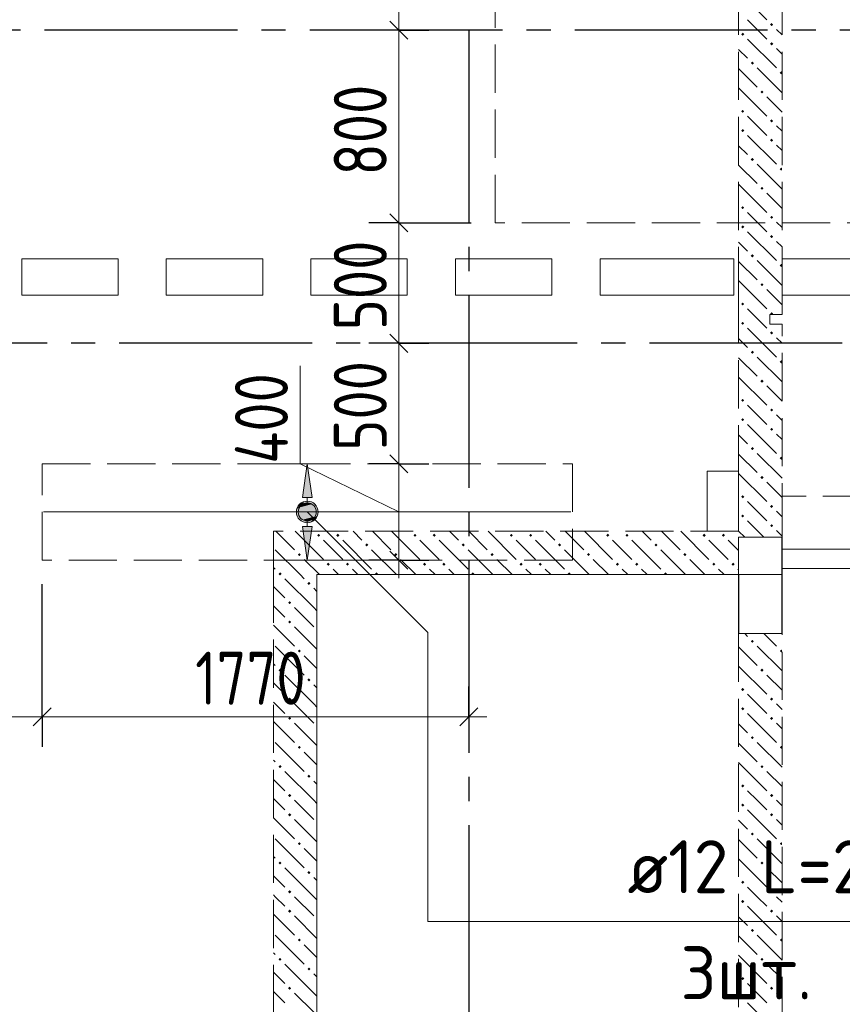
# Model space of a CAD drawing. Header units: millimetres. Extents: x 0 to 61017, y 0 to 42000.
# Tile 26 of 30: x 36897 to 40310, y 31556 to 35643. Entities that reach past the tile are written whole.
import ezdxf

# ---------------------------------------------------------------- set-up
doc = ezdxf.new("R2010")
doc.units = ezdxf.units.MM
doc.linetypes.add('______2', pattern=[270, 200, -70])
doc.linetypes.add('______5', pattern=[1100, 800, -100, 100, -100])
for name, color, linetype, lineweight in [('Standard', 7, 'Continuous', 25), ('ДОП Верх по Х', 7, 'Continuous', 25), ('ЖБ Балка Вышележаща', 7, 'Continuous', 25), ('Макрос окна_ макрос двери', 7, 'Continuous', 18), ('Оси', 40, '______5', 18), ('Позиционная метка номер позиции', 7, 'Continuous', 13), ('Примечания', 7, 'Continuous', 25)]:
    doc.layers.add(name, color=color, linetype=linetype, lineweight=lineweight)
for name, color, linetype, lineweight, true_color in [('ЖБ Балка Нижележащая', 7, '______2', 25, 0x8c8cff), ('ЖБ Перекрытие верхний уровень', 7, 'Continuous', 25, 0xe0e0ff), ('ЖБ Стена верхний уровень', 7, 'Continuous', 25, 0x006e00)]:
    doc.layers.add(name, color=color, linetype=linetype, lineweight=lineweight, true_color=true_color)
doc.styles.add('GOST 2.304-81', font='txt')
doc.styles.add('ISOCPEUR', font='txt')

msp = doc.modelspace()

# ---------------------------------------------------------------- hatches: boundary and pattern name
at = {"layer": 'ДОП Верх по Х', "linetype": 'Continuous', "lineweight": 13, "transparency": 33554687}
for points in [[(38110, 33660), (38090, 33800), (38070, 33660)], [(38071.2, 33632.3), (38108.7, 33632.3), (38090, 33637.5)], [(38052.5, 33600), (38127.5, 33600), (38122.2, 33618.8)], [(38052.5, 33600), (38122.2, 33618.8), (38057.7, 33618.8)], [(38057.7, 33581.3), (38127.5, 33600), (38052.5, 33600)], [(38057.7, 33618.8), (38122.2, 33618.8), (38108.7, 33632.3)], [(38057.7, 33618.8), (38108.7, 33632.3), (38071.2, 33632.3)], [(38057.7, 33581.3), (38122.2, 33581.3), (38127.5, 33600)], [(38071.2, 33567.8), (38122.2, 33581.3), (38057.7, 33581.3)], [(38071.2, 33567.8), (38108.7, 33567.8), (38122.2, 33581.3)], [(38108.7, 33567.8), (38071.2, 33567.8), (38090, 33562.5)]]:
    msp.add_hatch(color=7, dxfattribs=at).paths.add_polyline_path(points)
msp.add_hatch(color=7, dxfattribs=at).paths.add_polyline_path([(38110, 33540), (38090, 33400), (38070, 33540)], flags=16)
at = {"layer": 'ЖБ Стена верхний уровень', "linetype": 'Continuous', "lineweight": 18, "transparency": 33554687}
for points in [[(40010.4, 35623.1), (40016.9, 35629.6), (40023.4, 35623.1), (40016.9, 35616.6)], [(39890.5, 35583.1), (39896.9, 35589.6), (39903.4, 35583.1), (39896.9, 35576.6)], [(40010.4, 35543.1), (40016.9, 35549.6), (40023.4, 35543.1), (40016.9, 35536.6)], [(39930.5, 35463.1), (39937, 35469.6), (39943.5, 35463.1), (39937, 35456.6)], [(40050.5, 35423.1), (40057, 35429.6), (40060, 35426.6), (40060, 35419.7), (40057, 35416.6)], [(39970.5, 35343.1), (39977, 35349.6), (39983.4, 35343.1), (39977, 35336.6)], [(39890.5, 35263.1), (39896.9, 35269.6), (39903.4, 35263.1), (39896.9, 35256.6)], [(40010.4, 35223.1), (40016.9, 35229.6), (40023.4, 35223.1), (40016.9, 35216.6)], [(39890.5, 35183.1), (39896.9, 35189.6), (39903.4, 35183.1), (39896.9, 35176.6)], [(40010.4, 35143.1), (40016.9, 35149.6), (40023.4, 35143.1), (40016.9, 35136.6)], [(39930.5, 35063.1), (39937, 35069.6), (39943.5, 35063.1), (39937, 35056.6)], [(40050.5, 35023.1), (40057, 35029.6), (40060, 35026.6), (40060, 35019.7), (40057, 35016.6)], [(39970.5, 34943.1), (39977, 34949.6), (39983.4, 34943.1), (39977, 34936.6)], [(39890.5, 34863.1), (39896.9, 34869.6), (39903.4, 34863.1), (39896.9, 34856.6)], [(40010.4, 34823.1), (40016.9, 34829.6), (40023.4, 34823.1), (40016.9, 34816.6)], [(39890.5, 34783.1), (39896.9, 34789.6), (39903.4, 34783.1), (39896.9, 34776.6)], [(40010.4, 34743.1), (40016.9, 34749.6), (40023.4, 34743.1), (40016.9, 34736.6)], [(39930.5, 34663.1), (39937, 34669.6), (39943.5, 34663.1), (39937, 34656.6)], [(40050.5, 34623.1), (40057, 34629.6), (40060, 34626.6), (40060, 34619.7), (40057, 34616.6)], [(39970.5, 34543.1), (39977, 34549.6), (39983.4, 34543.1), (39977, 34536.6)], [(39890.5, 34463.1), (39896.9, 34469.6), (39903.4, 34463.1), (39896.9, 34456.6)], [(40010.4, 34423.1), (40016.9, 34429.6), (40023.4, 34423.1), (40020.3, 34420), (40013.6, 34420)], [(39890.5, 34383.1), (39896.9, 34389.6), (39903.4, 34383.1), (39896.9, 34376.6)], [(40010.4, 34343.1), (40016.9, 34349.6), (40023.4, 34343.1), (40016.9, 34336.6)], [(39930.5, 34263.1), (39937, 34269.6), (39943.5, 34263.1), (39937, 34256.6)], [(40050.5, 34223.1), (40057, 34229.6), (40060, 34226.6), (40060, 34219.7), (40057, 34216.6)], [(39970.5, 34143.1), (39977, 34149.6), (39983.4, 34143.1), (39977, 34136.6)], [(39890.5, 34063.1), (39896.9, 34069.6), (39903.4, 34063.1), (39896.9, 34056.6)], [(40010.4, 34023.1), (40016.9, 34029.6), (40023.4, 34023.1), (40016.9, 34016.6)], [(39890.5, 33983.1), (39896.9, 33989.6), (39903.4, 33983.1), (39896.9, 33976.6)], [(40010.4, 33943.1), (40016.9, 33949.6), (40023.4, 33943.1), (40016.9, 33936.6)], [(39930.5, 33863.1), (39937, 33869.6), (39943.5, 33863.1), (39937, 33856.6)], [(40050.5, 33823.1), (40057, 33829.6), (40060, 33826.6), (40060, 33819.7), (40057, 33816.6)], [(39970.5, 33743.1), (39977, 33749.6), (39983.4, 33743.1), (39977, 33736.6)], [(39890.5, 33663.1), (39896.9, 33669.6), (39903.4, 33663.1), (39896.9, 33656.6)], [(40010.4, 33623.1), (40016.9, 33629.6), (40023.4, 33623.1), (40016.9, 33616.6)], [(39890.5, 33583.1), (39896.9, 33589.6), (39903.4, 33583.1), (39896.9, 33576.6)], [(40010.4, 33543.1), (40016.9, 33549.6), (40023.4, 33543.1), (40016.9, 33536.6)], [(38130.5, 33503.1), (38137, 33509.6), (38143.5, 33503.1), (38137, 33496.6)], [(38210.4, 33503.1), (38216.9, 33509.6), (38223.4, 33503.1), (38216.9, 33496.6)], [(38530.5, 33503.1), (38537, 33509.6), (38543.5, 33503.1), (38537, 33496.6)], [(38610.4, 33503.1), (38616.9, 33509.6), (38623.4, 33503.1), (38616.9, 33496.6)], [(38930.5, 33503.1), (38937, 33509.6), (38943.5, 33503.1), (38937, 33496.6)], [(39010.4, 33503.1), (39016.9, 33509.6), (39023.4, 33503.1), (39016.9, 33496.6)], [(39330.5, 33503.1), (39337, 33509.6), (39343.5, 33503.1), (39337, 33496.6)], [(39410.4, 33503.1), (39416.9, 33509.6), (39423.4, 33503.1), (39416.9, 33496.6)], [(39730.5, 33503.1), (39737, 33509.6), (39743.5, 33503.1), (39737, 33496.6)], [(39810.4, 33503.1), (39816.9, 33509.6), (39823.4, 33503.1), (39816.9, 33496.6)], [(38330.5, 33463.1), (38337, 33469.6), (38343.5, 33463.1), (38337, 33456.6)], [(38730.5, 33463.1), (38737, 33469.6), (38743.5, 33463.1), (38737, 33456.6)], [(39130.5, 33463.1), (39137, 33469.6), (39143.5, 33463.1), (39137, 33456.6)], [(39530.5, 33463.1), (39537, 33469.6), (39543.5, 33463.1), (39537, 33456.6)], [(38050.5, 33423.1), (38057, 33429.6), (38063.5, 33423.1), (38057, 33416.6)], [(38450.5, 33423.1), (38457, 33429.6), (38463.5, 33423.1), (38457, 33416.6)], [(38850.5, 33423.1), (38857, 33429.6), (38863.5, 33423.1), (38857, 33416.6)], [(39250.5, 33423.1), (39257, 33429.6), (39263.5, 33423.1), (39257, 33416.6)], [(39650.5, 33423.1), (39657, 33429.6), (39663.5, 33423.1), (39657, 33416.6)], [(37970.5, 33343.1), (37977, 33349.6), (37983.4, 33343.1), (37980.3, 33340), (37973.6, 33340)], [(38170.5, 33383.1), (38177, 33389.6), (38183.4, 33383.1), (38177, 33376.6)], [(38250.5, 33383.1), (38257, 33389.6), (38263.5, 33383.1), (38257, 33376.6)], [(38370.5, 33343.1), (38377, 33349.6), (38383.4, 33343.1), (38380.3, 33340), (38373.6, 33340)], [(38570.5, 33383.1), (38577, 33389.6), (38583.4, 33383.1), (38577, 33376.6)], [(38650.5, 33383.1), (38657, 33389.6), (38663.5, 33383.1), (38657, 33376.6)], [(38770.5, 33343.1), (38777, 33349.6), (38783.4, 33343.1), (38780.3, 33340), (38773.6, 33340)], [(38970.5, 33383.1), (38977, 33389.6), (38983.4, 33383.1), (38977, 33376.6)], [(39050.5, 33383.1), (39057, 33389.6), (39063.5, 33383.1), (39057, 33376.6)], [(39170.5, 33343.1), (39177, 33349.6), (39183.4, 33343.1), (39180.3, 33340), (39173.6, 33340)], [(39370.5, 33383.1), (39377, 33389.6), (39383.4, 33383.1), (39377, 33376.6)], [(39450.5, 33383.1), (39457, 33389.6), (39463.5, 33383.1), (39457, 33376.6)], [(39570.5, 33343.1), (39577, 33349.6), (39583.4, 33343.1), (39580.3, 33340), (39573.6, 33340)], [(39770.5, 33383.1), (39777, 33389.6), (39783.4, 33383.1), (39777, 33376.6)], [(39850.5, 33383.1), (39857, 33389.6), (39863.5, 33383.1), (39857, 33376.6)], [(37980.3, 33340), (37977, 33336.6), (37973.6, 33340)], [(38090.5, 33303.1), (38096.9, 33309.6), (38103.4, 33303.1), (38096.9, 33296.6)], [(38010.4, 33223.1), (38016.9, 33229.6), (38023.4, 33223.1), (38016.9, 33216.6)], [(38010.4, 33143.1), (38016.9, 33149.6), (38023.4, 33143.1), (38016.9, 33136.6)], [(39930.5, 33063.1), (39937, 33069.6), (39943.5, 33063.1), (39937, 33056.6)], [(38050.5, 33023.1), (38057, 33029.6), (38063.5, 33023.1), (38057, 33016.6)], [(40050.5, 33023.1), (40057, 33029.6), (40060, 33026.6), (40060, 33019.7), (40057, 33016.6)], [(37970.5, 32943.1), (37977, 32949.6), (37983.4, 32943.1), (37977, 32936.6)], [(39970.5, 32943.1), (39977, 32949.6), (39983.4, 32943.1), (39977, 32936.6)], [(38090.5, 32903.1), (38096.9, 32909.6), (38103.4, 32903.1), (38096.9, 32896.6)], [(39890.5, 32863.1), (39896.9, 32869.6), (39903.4, 32863.1), (39896.9, 32856.6)], [(38010.4, 32823.1), (38016.9, 32829.6), (38023.4, 32823.1), (38016.9, 32816.6)], [(40010.4, 32823.1), (40016.9, 32829.6), (40023.4, 32823.1), (40016.9, 32816.6)], [(39890.5, 32783.1), (39896.9, 32789.6), (39903.4, 32783.1), (39896.9, 32776.6)], [(38010.4, 32743.1), (38016.9, 32749.6), (38023.4, 32743.1), (38016.9, 32736.6)], [(40010.4, 32743.1), (40016.9, 32749.6), (40023.4, 32743.1), (40016.9, 32736.6)], [(39930.5, 32663.1), (39937, 32669.6), (39943.5, 32663.1), (39937, 32656.6)], [(38050.5, 32623.1), (38057, 32629.6), (38063.5, 32623.1), (38057, 32616.6)], [(40050.5, 32623.1), (40057, 32629.6), (40060, 32626.6), (40060, 32619.7), (40057, 32616.6)], [(37970.5, 32543.1), (37977, 32549.6), (37983.4, 32543.1), (37977, 32536.6)], [(39970.5, 32543.1), (39977, 32549.6), (39983.4, 32543.1), (39977, 32536.6)], [(38090.5, 32503.1), (38096.9, 32509.6), (38103.4, 32503.1), (38096.9, 32496.6)], [(39890.5, 32463.1), (39896.9, 32469.6), (39903.4, 32463.1), (39896.9, 32456.6)], [(38010.4, 32423.1), (38016.9, 32429.6), (38023.4, 32423.1), (38016.9, 32416.6)], [(40010.4, 32423.1), (40016.9, 32429.6), (40023.4, 32423.1), (40016.9, 32416.6)], [(39890.5, 32383.1), (39896.9, 32389.6), (39903.4, 32383.1), (39896.9, 32376.6)], [(38010.4, 32343.1), (38016.9, 32349.6), (38023.4, 32343.1), (38016.9, 32336.6)], [(40010.4, 32343.1), (40016.9, 32349.6), (40023.4, 32343.1), (40016.9, 32336.6)], [(39930.5, 32263.1), (39937, 32269.6), (39943.5, 32263.1), (39937, 32256.6)], [(38050.5, 32223.1), (38057, 32229.6), (38063.5, 32223.1), (38057, 32216.6)], [(40050.5, 32223.1), (40057, 32229.6), (40060, 32226.6), (40060, 32219.7), (40057, 32216.6)], [(37970.5, 32143.1), (37977, 32149.6), (37983.4, 32143.1), (37977, 32136.6)], [(39970.5, 32143.1), (39977, 32149.6), (39983.4, 32143.1), (39977, 32136.6)], [(38090.5, 32103.1), (38096.9, 32109.6), (38103.4, 32103.1), (38096.9, 32096.6)], [(39890.5, 32063.1), (39896.9, 32069.6), (39903.4, 32063.1), (39896.9, 32056.6)], [(38010.4, 32023.1), (38016.9, 32029.6), (38023.4, 32023.1), (38016.9, 32016.6)], [(40010.4, 32023.1), (40016.9, 32029.6), (40023.4, 32023.1), (40016.9, 32016.6)], [(39890.5, 31983.1), (39896.9, 31989.6), (39903.4, 31983.1), (39896.9, 31976.6)], [(38010.4, 31943.1), (38016.9, 31949.6), (38023.4, 31943.1), (38016.9, 31936.6)], [(40010.4, 31943.1), (40016.9, 31949.6), (40023.4, 31943.1), (40016.9, 31936.6)], [(39930.5, 31863.1), (39937, 31869.6), (39943.5, 31863.1), (39937, 31856.6)], [(38050.5, 31823.1), (38057, 31829.6), (38063.5, 31823.1), (38057, 31816.6)], [(40050.5, 31823.1), (40057, 31829.6), (40060, 31826.6), (40060, 31819.7), (40057, 31816.6)], [(37970.5, 31743.1), (37977, 31749.6), (37983.4, 31743.1), (37977, 31736.6)], [(39970.5, 31743.1), (39977, 31749.6), (39983.4, 31743.1), (39977, 31736.6)], [(38090.5, 31703.1), (38096.9, 31709.6), (38103.4, 31703.1), (38096.9, 31696.6)], [(39890.5, 31663.1), (39896.9, 31669.6), (39903.4, 31663.1), (39896.9, 31656.6)], [(38010.4, 31623.1), (38016.9, 31629.6), (38023.4, 31623.1), (38016.9, 31616.6)], [(40010.4, 31623.1), (40016.9, 31629.6), (40023.4, 31623.1), (40016.9, 31616.6)], [(39890.5, 31583.1), (39896.9, 31589.6), (39903.4, 31583.1), (39896.9, 31576.6)]]:
    msp.add_hatch(color=7, dxfattribs=at).paths.add_polyline_path(points, flags=16)
at = {"layer": 'Позиционная метка номер позиции', "linetype": 'Continuous', "lineweight": 13, "transparency": 33554687}
for points in [[(38046.7, 33611.5), (38078.5, 33643.3), (38058.2, 33631.8)], [(38078.5, 33643.3), (38046.7, 33611.5), (38046.7, 33588.5)], [(38078.5, 33643.3), (38046.7, 33588.5), (38101.5, 33643.3)], [(38101.5, 33643.3), (38046.7, 33588.5), (38058.2, 33568.2)], [(38101.5, 33643.3), (38058.2, 33568.2), (38121.8, 33631.8)], [(38121.8, 33631.8), (38058.2, 33568.2), (38078.5, 33556.7)], [(38121.8, 33631.8), (38078.5, 33556.7), (38133.3, 33611.5)], [(38133.3, 33611.5), (38078.5, 33556.7), (38101.5, 33556.7)], [(38133.3, 33611.5), (38101.5, 33556.7), (38133.3, 33588.5)], [(38133.3, 33588.5), (38101.5, 33556.7), (38121.8, 33568.2)]]:
    msp.add_hatch(color=7, dxfattribs=at).paths.add_polyline_path(points)

# ---------------------------------------------------------------- linework, layer by layer
at = {"layer": 'Standard', "color": 7, "linetype": 'Continuous', "lineweight": 13, "transparency": 33554687}
for p, q in [((38470, 37200), (38470, 35600)), ((38470, 35600), (38470, 34800)), ((38470, 34800), (38470, 34300)), ((38470, 34300), (38470, 33800)), ((38059.9, 33800), (38059.9, 34206.6)), ((38470, 33600), (38059.9, 33800)), ((38470, 33800), (38470, 33400)), ((38470, 33400), (38470, 33325)), ((35840, 32750), (36990, 32750)), ((36990, 32750), (38760, 32750)), ((38760, 32750), (38835, 32750))]:
    msp.add_line(p, q, dxfattribs=at)
at = {"layer": 'Standard', "color": 251, "linetype": 'Continuous', "lineweight": -3, "true_color": 0x656565, "transparency": 33554687}
for p, q in [((38470, 35600), (38345, 35600)), ((38470, 35600), (38595, 35600)), ((38470, 35600), (38470, 35600)), ((38470, 34800), (38345, 34800)), ((38470, 34800), (38595, 34800)), ((38470, 34800), (38770, 34800)), ((38470, 34300), (38345, 34300)), ((38470, 34300), (38595, 34300)), ((38470, 34300), (38470, 34300)), ((38470, 33800), (38345, 33800)), ((38470, 33800), (38595, 33800)), ((38470, 33800), (38470, 33800)), ((38470, 33400), (38345, 33400)), ((38470, 33400), (38595, 33400)), ((38470, 33400), (38470, 33400)), ((36990, 32750), (36990, 32875)), ((38760, 32750), (38760, 32875)), ((36990, 32750), (36990, 32625)), ((38760, 32750), (38760, 32625)), ((38760, 32750), (38760, 32750))]:
    msp.add_line(p, q, dxfattribs=at)
at = {"layer": 'Standard', "color": 7, "linetype": 'Continuous', "lineweight": 25, "transparency": 33554687}
for p, q in [((38432.5, 35637.5), (38507.5, 35562.5)), ((38432.5, 34837.5), (38507.5, 34762.5)), ((38432.5, 34337.5), (38507.5, 34262.5)), ((38432.5, 33837.5), (38507.5, 33762.5)), ((38432.5, 33437.5), (38507.5, 33362.5)), ((36952.5, 32712.5), (37027.5, 32787.5)), ((38722.5, 32712.5), (38797.5, 32787.5))]:
    msp.add_line(p, q, dxfattribs=at)
at = {"layer": 'Standard', "color": 251, "linetype": 'Continuous', "lineweight": -3, "true_color": 0x656565, "transparency": 33554687}
msp.add_lwpolyline([(36990, 32750), (36990, 32818), (36990, 32818), (36990, 33300)], dxfattribs=at)
at = {"layer": 'ДОП Верх по Х', "color": 251, "linetype": 'Continuous', "lineweight": 13, "true_color": 0x494949, "transparency": 33554687}
for p, q in [((38090, 33800), (37990, 33800)), ((38090, 33800), (38070, 33660)), ((38110, 33660), (38090, 33800)), ((38090, 33800), (38190, 33800)), ((38090, 33800), (38090, 33800)), ((38070, 33660), (38110, 33660)), ((38090, 33630), (38090, 33660)), ((38052.5, 33600), (38052.5, 33600)), ((38127.5, 33600), (38127.5, 33600)), ((38090, 33540), (38090, 33570)), ((38090, 33400), (38070, 33540)), ((38070, 33540), (38110, 33540)), ((38110, 33540), (38090, 33400)), ((38090, 33400), (37990, 33400)), ((38090, 33400), (38190, 33400)), ((38090, 33400), (38090, 33400))]:
    msp.add_line(p, q, dxfattribs=at)
at = {"layer": 'ДОП Верх по Х', "color": 7, "linetype": 'Continuous', "lineweight": 18, "transparency": 33554687}
msp.add_line((36996, 33600), (39184, 33600), dxfattribs=at)
at = {"layer": 'ДОП Верх по Х', "color": 7, "linetype": 'Continuous', "lineweight": 13, "transparency": 33554687}
msp.add_line((39398.6, 31900), (41484.6, 31900), dxfattribs=at)
at = {"layer": 'ДОП Верх по Х', "color": 251, "linetype": 'Continuous', "lineweight": 13, "true_color": 0x494949, "transparency": 33554687}
msp.add_circle((38090, 33600), 37.5, dxfattribs=at)
at = {"layer": 'ЖБ Балка Вышележаща', "color": 7, "linetype": 'Continuous', "lineweight": 18, "transparency": 33554687}
for p, q in [((40060, 33445), (40060, 33365)), ((40060, 33365), (42590, 33365))]:
    msp.add_line(p, q, dxfattribs=at)
at = {"layer": 'ЖБ Балка Нижележащая', "color": 251, "linetype": '______2', "lineweight": 18, "true_color": 0x656565, "transparency": 33554687}
for p, q in [((42590, 33665), (40060, 33665)), ((40060, 33665), (40060, 33445))]:
    msp.add_line(p, q, dxfattribs=at)
at = {"layer": 'ЖБ Перекрытие верхний уровень', "color": 7, "linetype": 'Continuous', "lineweight": 18, "transparency": 33554687}
for p, q in [((36905, 34650), (37305, 34650)), ((36905, 34500), (36905, 34650)), ((37305, 34650), (37305, 34500)), ((37505, 34500), (37505, 34650)), ((37505, 34650), (37905, 34650)), ((37905, 34650), (37905, 34500)), ((38105, 34500), (38105, 34650)), ((38105, 34650), (38505, 34650)), ((38505, 34650), (38505, 34500)), ((38705, 34500), (38705, 34650)), ((38705, 34650), (39105, 34650)), ((39105, 34650), (39105, 34500)), ((39305, 34500), (39305, 34650)), ((39305, 34650), (39860, 34650)), ((39860, 34650), (39860, 34500)), ((40060, 34500), (40060, 34650)), ((40060, 34650), (40615, 34650)), ((37305, 34500), (36905, 34500)), ((37905, 34500), (37505, 34500)), ((38505, 34500), (38105, 34500)), ((39105, 34500), (38705, 34500)), ((39860, 34500), (39305, 34500)), ((40615, 34500), (40060, 34500)), ((39880, 33770), (39750, 33770)), ((39750, 33770), (39750, 33520)), ((39880, 33520), (39880, 33770)), ((39750, 33520), (39880, 33520)), ((40060, 33340), (40060, 33445)), ((40060, 33445), (42590, 33445)), ((38130, 28900), (38130, 33340)), ((38130, 33340), (40060, 33340))]:
    msp.add_line(p, q, dxfattribs=at)
at = {"layer": 'ЖБ Стена верхний уровень', "color": 251, "linetype": '______2', "lineweight": 13, "true_color": 0x656565, "transparency": 33554687}
for p, q in [((39880, 36320), (39880, 34500)), ((40060, 34500), (40060, 36320)), ((39880, 34500), (39880, 33520)), ((40060, 34420), (40060, 34500)), ((40060, 34420), (40010, 34420)), ((40010, 34420), (40010, 34380)), ((40010, 34380), (40060, 34380)), ((40060, 33520), (40060, 34380)), ((39880, 33520), (37950, 33520)), ((37950, 33520), (37950, 33340)), ((40060, 33495), (40060, 33520)), ((40060, 33495), (39880, 33495)), ((39880, 33495), (39880, 33340)), ((37950, 33340), (37950, 30802.5)), ((38130, 33340), (39880, 33340)), ((38130, 30802.5), (38130, 33340)), ((39880, 33095), (40060, 33095)), ((39880, 33095), (39880, 30680)), ((40060, 30660), (40060, 33095))]:
    msp.add_line(p, q, dxfattribs=at)
at = {"layer": 'ЖБ Стена верхний уровень', "color": 9, "linetype": 'Continuous', "lineweight": 18, "true_color": 0xc7c7c7, "transparency": 33554687}
for p, q in [((39880, 35760.1), (39996.9, 35643.1)), ((39957, 35603.1), (39916.9, 35643.1)), ((39996.9, 35563.1), (39957, 35603.1)), ((40037, 35603.1), (40060, 35580.1)), ((39916.9, 35563.1), (40037, 35443.1)), ((39880, 35520.1), (39916.9, 35483.1)), ((40037, 35523.1), (40060, 35500.1)), ((39880, 35440.1), (39957, 35363.1)), ((39957, 35443.1), (40060, 35340.1)), ((39880, 35360.1), (39996.9, 35243.1)), ((40060, 35260.1), (39996.9, 35323.1)), ((39957, 35203.1), (39916.9, 35243.1)), ((39996.9, 35163.1), (39957, 35203.1)), ((40037, 35203.1), (40060, 35180.1)), ((39916.9, 35163.1), (40037, 35043.1)), ((39880, 35120.1), (39916.9, 35083.1)), ((40037, 35123.1), (40060, 35100.1)), ((39880, 35040.1), (39957, 34963.1)), ((39957, 35043.1), (40060, 34940.1)), ((39880, 34960.1), (39996.9, 34843.1)), ((40060, 34860.1), (39996.9, 34923.1)), ((39957, 34803.1), (39916.9, 34843.1)), ((39996.9, 34763.1), (39957, 34803.1)), ((40037, 34803.1), (40060, 34780.1)), ((39916.9, 34763.1), (40037, 34643.1)), ((39880, 34720.1), (39916.9, 34683.1)), ((40037, 34723.1), (40060, 34700.1)), ((39880, 34640.1), (39957, 34563.1)), ((39957, 34643.1), (40060, 34540.1)), ((39880, 34560.1), (39940.1, 34500)), ((39940.1, 34500), (39996.9, 34443.1)), ((40020.1, 34500), (39996.9, 34523.1)), ((40060, 34460.1), (40020.1, 34500)), ((39957, 34403.1), (39916.9, 34443.1)), ((39996.9, 34363.1), (39957, 34403.1)), ((39916.9, 34363.1), (40037, 34243.1)), ((39880, 34320.1), (39916.9, 34283.1)), ((40037, 34323.1), (40060, 34300.1)), ((39880, 34240.1), (39957, 34163.1)), ((39957, 34243.1), (40060, 34140.1)), ((39880, 34160.1), (39996.9, 34043.1)), ((40060, 34060.1), (39996.9, 34123.1)), ((39957, 34003.1), (39916.9, 34043.1)), ((39996.9, 33963.1), (39957, 34003.1)), ((40037, 34003.1), (40060, 33980.1)), ((39916.9, 33963.1), (40037, 33843.1)), ((40037, 33923.1), (40060, 33900.1)), ((39880, 33920.1), (39916.9, 33883.1)), ((39880, 33840.1), (39957, 33763.1)), ((39957, 33843.1), (40060, 33740.1)), ((39880, 33760.1), (39996.9, 33643.1)), ((40060, 33660.1), (39996.9, 33723.1)), ((39957, 33603.1), (39916.9, 33643.1)), ((39996.9, 33563.1), (39957, 33603.1)), ((40037, 33603.1), (40060, 33580.1)), ((39916.9, 33563.1), (39960.1, 33520)), ((37960.1, 33520), (38037, 33443.1)), ((38040.1, 33520), (38157, 33403.1)), ((38280.1, 33520), (38316.9, 33483.1)), ((38360.1, 33520), (38437, 33443.1)), ((38440.1, 33520), (38557, 33403.1)), ((38680.1, 33520), (38716.9, 33483.1)), ((38760.1, 33520), (38837, 33443.1)), ((38840.1, 33520), (38957, 33403.1)), ((39080.1, 33520), (39116.9, 33483.1)), ((39160.1, 33520), (39237, 33443.1)), ((39240.1, 33520), (39357, 33403.1)), ((39480.1, 33520), (39516.9, 33483.1)), ((39560.1, 33520), (39637, 33443.1)), ((39640.1, 33520), (39757, 33403.1)), ((39880, 33520.1), (39880.1, 33520)), ((39880.1, 33520), (39905.1, 33495)), ((39960.1, 33520), (39985.1, 33495)), ((40037, 33523.1), (40040.1, 33520)), ((40040.1, 33520), (40060, 33500.1)), ((38196.9, 33443.1), (38157, 33483.1)), ((38237, 33483.1), (38357, 33363.1)), ((38596.9, 33443.1), (38557, 33483.1)), ((38637, 33483.1), (38757, 33363.1)), ((38996.9, 33443.1), (38957, 33483.1)), ((39037, 33483.1), (39157, 33363.1)), ((39396.9, 33443.1), (39357, 33483.1)), ((39437, 33483.1), (39557, 33363.1)), ((39796.9, 33443.1), (39757, 33483.1)), ((39837, 33483.1), (39880, 33440.1)), ((37957, 33443.1), (38060.1, 33340)), ((38237, 33403.1), (38196.9, 33443.1)), ((38357, 33443.1), (38460.1, 33340)), ((38637, 33403.1), (38596.9, 33443.1)), ((38757, 33443.1), (38860.1, 33340)), ((39037, 33403.1), (38996.9, 33443.1)), ((39157, 33443.1), (39260.1, 33340)), ((39437, 33403.1), (39396.9, 33443.1)), ((39557, 33443.1), (39660.1, 33340)), ((39837, 33403.1), (39796.9, 33443.1)), ((38140.1, 33340), (38077, 33403.1)), ((38540.1, 33340), (38477, 33403.1)), ((38940.1, 33340), (38877, 33403.1)), ((39340.1, 33340), (39277, 33403.1)), ((39740.1, 33340), (39677, 33403.1)), ((37950, 33370.1), (37957, 33363.1)), ((38196.9, 33363.1), (38220.1, 33340)), ((38277, 33363.1), (38300.1, 33340)), ((38596.9, 33363.1), (38620.1, 33340)), ((38677, 33363.1), (38700.1, 33340)), ((38996.9, 33363.1), (39020.1, 33340)), ((39077, 33363.1), (39100.1, 33340)), ((39396.9, 33363.1), (39420.1, 33340)), ((39477, 33363.1), (39500.1, 33340)), ((39796.9, 33363.1), (39820.1, 33340)), ((39877, 33363.1), (39880, 33360.1)), ((38116.9, 33203.1), (37996.9, 33323.1)), ((38060.1, 33340), (38077, 33323.1)), ((37950, 33290.1), (37996.9, 33243.1)), ((38116.9, 33283.1), (38130, 33270.1)), ((37957, 33203.1), (37950, 33210.1)), ((37996.9, 33163.1), (37957, 33203.1)), ((38037, 33203.1), (38116.9, 33123.1)), ((38116.9, 33203.1), (38130, 33190.1)), ((37950, 33130.1), (38037, 33043.1)), ((38037, 33123.1), (38130, 33030.1)), ((39905.1, 33095), (39916.9, 33083.1)), ((39985.1, 33095), (40037, 33043.1)), ((37957, 33043.1), (38077, 32923.1)), ((39880, 33040.1), (39957, 32963.1)), ((39957, 33043.1), (40060, 32940.1)), ((38130, 32950.1), (38077, 33003.1)), ((37950, 32970.1), (37957, 32963.1)), ((39880, 32960.1), (39996.9, 32843.1)), ((38116.9, 32803.1), (37996.9, 32923.1)), ((40060, 32860.1), (39996.9, 32923.1)), ((37950, 32890.1), (37996.9, 32843.1)), ((38116.9, 32883.1), (38130, 32870.1)), ((39957, 32803.1), (39916.9, 32843.1)), ((37957, 32803.1), (37950, 32810.1)), ((37996.9, 32763.1), (37957, 32803.1)), ((38037, 32803.1), (38116.9, 32723.1)), ((38116.9, 32803.1), (38130, 32790.1)), ((39996.9, 32763.1), (39957, 32803.1)), ((40037, 32803.1), (40060, 32780.1)), ((39916.9, 32763.1), (40037, 32643.1)), ((37950, 32730.1), (38037, 32643.1)), ((38037, 32723.1), (38130, 32630.1)), ((39880, 32720.1), (39916.9, 32683.1)), ((40037, 32723.1), (40060, 32700.1)), ((37957, 32643.1), (38077, 32523.1)), ((39880, 32640.1), (39957, 32563.1)), ((39957, 32643.1), (40060, 32540.1)), ((38130, 32550.1), (38077, 32603.1)), ((37950, 32570.1), (37957, 32563.1)), ((39880, 32560.1), (39996.9, 32443.1)), ((38116.9, 32403.1), (37996.9, 32523.1)), ((40060, 32460.1), (39996.9, 32523.1)), ((37950, 32490.1), (37996.9, 32443.1)), ((38116.9, 32483.1), (38130, 32470.1)), ((37957, 32403.1), (37950, 32410.1)), ((39957, 32403.1), (39916.9, 32443.1)), ((37996.9, 32363.1), (37957, 32403.1)), ((38037, 32403.1), (38116.9, 32323.1)), ((38116.9, 32403.1), (38130, 32390.1)), ((39996.9, 32363.1), (39957, 32403.1)), ((40037, 32403.1), (40060, 32380.1)), ((37950, 32330.1), (38037, 32243.1)), ((39916.9, 32363.1), (40037, 32243.1)), ((38037, 32323.1), (38130, 32230.1)), ((39880, 32320.1), (39916.9, 32283.1)), ((40037, 32323.1), (40060, 32300.1)), ((37957, 32243.1), (38077, 32123.1)), ((39880, 32240.1), (39957, 32163.1)), ((39957, 32243.1), (40060, 32140.1)), ((37950, 32170.1), (37957, 32163.1)), ((38130, 32150.1), (38077, 32203.1)), ((38116.9, 32003.1), (37996.9, 32123.1)), ((39880, 32160.1), (39996.9, 32043.1)), ((40060, 32060.1), (39996.9, 32123.1)), ((37950, 32090.1), (37996.9, 32043.1)), ((38116.9, 32083.1), (38130, 32070.1)), ((39957, 32003.1), (39916.9, 32043.1)), ((37957, 32003.1), (37950, 32010.1)), ((37996.9, 31963.1), (37957, 32003.1)), ((38037, 32003.1), (38116.9, 31923.1)), ((38116.9, 32003.1), (38130, 31990.1)), ((39996.9, 31963.1), (39957, 32003.1)), ((40037, 32003.1), (40060, 31980.1)), ((39916.9, 31963.1), (40037, 31843.1)), ((37950, 31930.1), (38037, 31843.1)), ((38037, 31923.1), (38130, 31830.1)), ((39880, 31920.1), (39916.9, 31883.1)), ((40037, 31923.1), (40060, 31900.1)), ((37957, 31843.1), (38077, 31723.1)), ((39880, 31840.1), (39957, 31763.1)), ((39957, 31843.1), (40060, 31740.1)), ((38130, 31750.1), (38077, 31803.1)), ((37950, 31770.1), (37957, 31763.1)), ((39880, 31760.1), (39996.9, 31643.1)), ((38116.9, 31603.1), (37996.9, 31723.1)), ((40060, 31660.1), (39996.9, 31723.1)), ((37950, 31690.1), (37996.9, 31643.1)), ((38116.9, 31683.1), (38130, 31670.1)), ((39957, 31603.1), (39916.9, 31643.1)), ((37957, 31603.1), (37950, 31610.1)), ((37996.9, 31563.1), (37957, 31603.1)), ((38037, 31603.1), (38116.9, 31523.1)), ((38116.9, 31603.1), (38130, 31590.1)), ((39996.9, 31563.1), (39957, 31603.1)), ((40037, 31603.1), (40060, 31580.1)), ((39916.9, 31563.1), (40037, 31443.1))]:
    msp.add_line(p, q, dxfattribs=at)
at = {"layer": 'Макрос окна_ макрос двери', "color": 7, "linetype": 'Continuous', "lineweight": -3, "transparency": 33554687}
for p, q in [((40060, 33095), (40060, 33495)), ((39880, 33340), (39880, 33095))]:
    msp.add_line(p, q, dxfattribs=at)
at = {"layer": 'Оси', "color": 8, "linetype": '______5', "lineweight": -3, "transparency": 33554687}
for p, q in [((38760, 38900), (38760, 15970)), ((43300, 35600), (3600, 35600)), ((50210, 34300), (3600, 34300)), ((50210, 34300), (3600, 34300))]:
    msp.add_line(p, q, dxfattribs=at)
at = {"layer": 'Позиционная метка номер позиции', "color": 7, "linetype": 'Continuous', "lineweight": 13, "transparency": 33554687}
for p, q in [((38058.2, 33631.8), (38058.2, 33631.8)), ((38121.8, 33631.8), (38121.8, 33631.8)), ((38058.2, 33568.2), (38058.2, 33568.2)), ((38121.8, 33568.2), (38121.8, 33568.2))]:
    msp.add_line(p, q, dxfattribs=at)
msp.add_lwpolyline([(38090, 33600), (38590, 33100), (38590, 31900), (41598.6, 31900)], dxfattribs=at)
msp.add_circle((38090, 33600), 45, dxfattribs=at)
at = {"layer": 'Примечания', "color": 7, "linetype": '______2', "lineweight": 18, "transparency": 33554687}
for p, q in [((38870, 34800), (38870, 37200)), ((41070, 34800), (38870, 34800)), ((36990, 33800), (39190, 33800)), ((36990, 33400), (36990, 33800)), ((39190, 33800), (39190, 33400)), ((39190, 33400), (36990, 33400))]:
    msp.add_line(p, q, dxfattribs=at)

# ---------------------------------------------------------------- texts
at = {"layer": 'Standard', "color": 7, "linetype": 'Continuous', "lineweight": 25, "transparency": 33554687, "char_height": 220, "attachment_point": 7, "rotation": 90, "style": 'GOST 2.304-81'}
for s, insert, width in [('800', (38420, 34996.7), 531.96), ('500', (38420, 34354.5), 516.39), ('500', (38420, 33854.5), 516.39), ('400', (38009.9, 33800), 531.967)]:
    msp.add_mtext(s, dxfattribs=dict(at, insert=insert, width=width))
at = {"layer": 'Standard', "color": 7, "linetype": 'Continuous', "lineweight": 25, "transparency": 33554687, "insert": (37624.8, 32800), "char_height": 220, "width": 625.741, "attachment_point": 7, "style": 'GOST 2.304-81'}
msp.add_mtext('1770', dxfattribs=at)
at = {"layer": 'ДОП Верх по Х', "color": 7, "linetype": 'Continuous', "lineweight": 13, "transparency": 33554687, "char_height": 220, "attachment_point": 7, "style": 'ISOCPEUR'}
for s, insert, width in [('\\W0.96;ø12 L=2200mm ', (39418.6, 32017.3), 2150.516), ('\\W0.97;3шт. ш.200 ', (39638.6, 31577.3), 1712.324)]:
    msp.add_mtext(s, dxfattribs=dict(at, insert=insert, width=width))

doc.saveas('drawing.dxf')
